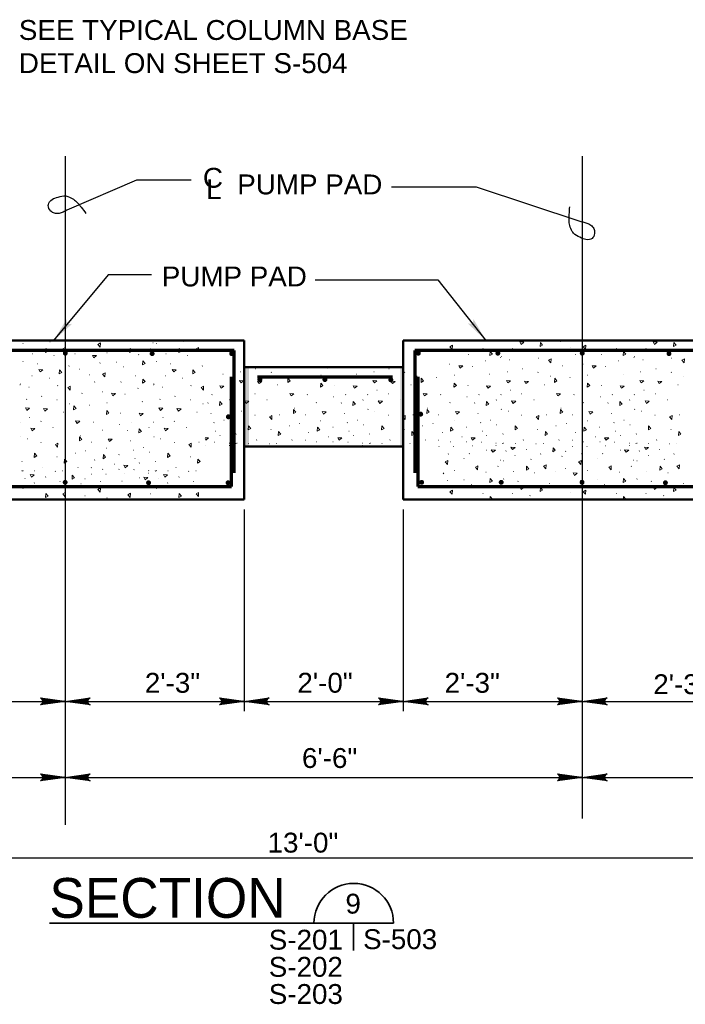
# Model space of a CAD drawing. Extents: x -92 to 946, y 181 to 432.
# Tile 3 of 12: x 67 to 168, y 184 to 332. Entities that reach past the tile are written whole.
import ezdxf

# ---------------------------------------------------------------- set-up
doc = ezdxf.new("R2010")
doc.units = 0
doc.header["$LTSCALE"] = 0.945
doc.header["$MEASUREMENT"] = 0
for name, color, linetype, lineweight in [('S-Anno-Dims', 33, 'Continuous', 35), ('S-Anno-Patt', 152, 'Continuous', 18), ('S-Anno-Text', 53, 'Continuous', 35), ('S-Anno-Text-Titl', 6, 'Continuous', 35), ('S-Sect-Conc', 6, 'Continuous', 50), ('S-Sect-Join', 1, 'Continuous', 35), ('S-Slab-Rbar', 7, 'Continuous', 70)]:
    doc.layers.add(name, color=color, linetype=linetype, lineweight=lineweight)
doc.styles.add('NOTES', font='romans.shx')
doc.styles.add('Title', font='txt', dxfattribs={"height": 0.25})

# ---------------------------------------------------------------- blocks, each defined once
blk = doc.blocks.new('LARROW')
at = {"color": 0, "linetype": 'ByBlock', "lineweight": -2, "flags": 128}
blk.add_lwpolyline([(-4.93, 0.71), (0, 0), (-4.92, -0.71), (-4.77, -0.59), (-4.55, -0.38), (-4.44, -0.19), (-4.42, 0), (-4.46, 0.21), (-4.57, 0.41), (-4.79, 0.61), (-4.93, 0.71), (-0.15, 0.01), (-4.76, -0.67), (-4.62, -0.56), (-4.39, -0.34), (-4.32, -0.06), (-4.37, 0.22), (-4.5, 0.41), (-4.67, 0.57), (-4.78, 0.65), (-0.41, 0.01), (-4.56, -0.59), (-4.41, -0.49), (-4.33, -0.37), (-4.25, -0.21), (-4.21, 0.01), (-4.23, 0.19), (-4.32, 0.33), (-4.5, 0.44), (-4.61, 0.58), (-0.71, 0.01), (-4.33, -0.5), (-4.17, -0.3), (-4.12, -0.06), (-4.14, 0.22), (-4.45, 0.51), (-1.05, 0.02), (-4.12, -0.41), (-4.07, -0.26), (-3.98, -0.04), (-4.04, 0.21), (-4.28, 0.43), (-1.36, 0.02), (-4.01, -0.31), (-3.92, -0.14), (-3.88, 0.04), (-4.07, 0.33), (-1.73, 0.02), (-3.85, -0.24), (-3.79, -0.11), (-3.77, 0.04), (-3.92, 0.25), (-2.17, 0.02), (-3.71, -0.15), (-3.67, 0.05), (-3.81, 0.17), (-2.53, 0.02), (-3.61, -0.09), (-3.63, 0.1), (-2.9, 0.02), (-3.57, -0.03), (-3.59, 0.03), (-3.36, 0.03)], dxfattribs=at)

msp = doc.modelspace()

# ---------------------------------------------------------------- hatches: boundary and pattern name
at = {"layer": 'S-Anno-Text', "lineweight": 25, "extrusion": (0, 0, -1)}
for points in [[(-72.55, 284), (-75.37, 286.54), (-75.25, 286.51), (-75.02, 286.48), (-74.85, 286.51), (-74.7, 286.59), (-74.61, 286.7), (-74.55, 286.85), (-74.53, 287.08), (-74.53, 287.23)], [(-137.79, 284), (-135.88, 287.28), (-135.89, 287.16), (-135.87, 286.93), (-135.8, 286.76), (-135.7, 286.64), (-135.57, 286.57), (-135.41, 286.54), (-135.18, 286.57), (-135.03, 286.61)]]:
    msp.add_hatch(color=256, dxfattribs=at).paths.add_polyline_path(points, flags=16)
at = {"layer": 'S-Slab-Rbar'}
h = msp.add_hatch(color=256, dxfattribs=at)
edge = h.paths.add_edge_path(flags=16)
edge.add_ellipse((74.32, 282.09), major_axis=(0, 0.375), ratio=0.999811, start_angle=0, end_angle=360)
h = msp.add_hatch(color=256, dxfattribs=at)
edge = h.paths.add_edge_path(flags=16)
edge.add_ellipse((87.42, 282.02), major_axis=(0, 0.375), ratio=0.999811, start_angle=0, end_angle=360)
h = msp.add_hatch(color=256, dxfattribs=at)
edge = h.paths.add_edge_path(flags=16)
edge.add_ellipse((99.42, 282.02), major_axis=(0, 0.375), ratio=0.999811, start_angle=0, end_angle=360)
h = msp.add_hatch(color=256, dxfattribs=at)
edge = h.paths.add_edge_path(flags=16)
edge.add_ellipse((127.59, 282.09), major_axis=(0, 0.375), ratio=0.999811, start_angle=0, end_angle=360)
h = msp.add_hatch(color=256, dxfattribs=at)
edge = h.paths.add_edge_path(flags=16)
edge.add_ellipse((139.59, 282.09), major_axis=(0, 0.375), ratio=0.999811, start_angle=0, end_angle=360)
h = msp.add_hatch(color=256, dxfattribs=at)
edge = h.paths.add_edge_path(flags=16)
edge.add_ellipse((152.32, 282.09), major_axis=(0, 0.375), ratio=0.999811, start_angle=0, end_angle=360)
h = msp.add_hatch(color=256, dxfattribs=at)
edge = h.paths.add_edge_path(flags=16)
edge.add_ellipse((165.41, 282.02), major_axis=(0, 0.375), ratio=0.999811, start_angle=0, end_angle=360)
h = msp.add_hatch(color=256, dxfattribs=at)
edge = h.paths.add_edge_path(flags=16)
edge.add_ellipse((103.68, 278.11), major_axis=(0, 0.375), ratio=0.999811, start_angle=0, end_angle=360)
h = msp.add_hatch(color=256, dxfattribs=at)
edge = h.paths.add_edge_path(flags=16)
edge.add_ellipse((113.49, 278.11), major_axis=(0, 0.375), ratio=0.999811, start_angle=0, end_angle=360)
h = msp.add_hatch(color=256, dxfattribs=at)
edge = h.paths.add_edge_path(flags=16)
edge.add_ellipse((123.44, 278.07), major_axis=(0, 0.375), ratio=0.999811, start_angle=0, end_angle=360)
h = msp.add_hatch(color=256, dxfattribs=at)
edge = h.paths.add_edge_path(flags=16)
edge.add_ellipse((98.92, 272.49), major_axis=(0, 0.375), ratio=0.999811, start_angle=0, end_angle=360)
h = msp.add_hatch(color=256, dxfattribs=at)
edge = h.paths.add_edge_path(flags=16)
edge.add_ellipse((127.95, 272.89), major_axis=(0, 0.375), ratio=0.999811, start_angle=0, end_angle=360)
h = msp.add_hatch(color=256, dxfattribs=at)
edge = h.paths.add_edge_path(flags=16)
edge.add_ellipse((74.3, 262.6), major_axis=(0, 0.375), ratio=0.999811, start_angle=0, end_angle=360)
h = msp.add_hatch(color=256, dxfattribs=at)
edge = h.paths.add_edge_path(flags=16)
edge.add_ellipse((86.88, 262.53), major_axis=(0, 0.375), ratio=0.999811, start_angle=0, end_angle=360)
h = msp.add_hatch(color=256, dxfattribs=at)
edge = h.paths.add_edge_path(flags=16)
edge.add_ellipse((98.88, 262.53), major_axis=(0, 0.375), ratio=0.999811, start_angle=0, end_angle=360)
h = msp.add_hatch(color=256, dxfattribs=at)
edge = h.paths.add_edge_path(flags=16)
edge.add_ellipse((128.09, 262.6), major_axis=(0, 0.375), ratio=0.999811, start_angle=0, end_angle=360)
h = msp.add_hatch(color=256, dxfattribs=at)
edge = h.paths.add_edge_path(flags=16)
edge.add_ellipse((140.09, 262.6), major_axis=(0, 0.375), ratio=0.999811, start_angle=0, end_angle=360)
h = msp.add_hatch(color=256, dxfattribs=at)
edge = h.paths.add_edge_path(flags=16)
edge.add_ellipse((152.29, 262.6), major_axis=(0, 0.375), ratio=0.999811, start_angle=0, end_angle=360)
h = msp.add_hatch(color=256, dxfattribs=at)
edge = h.paths.add_edge_path(flags=16)
edge.add_ellipse((164.87, 262.53), major_axis=(0, 0.375), ratio=0.999811, start_angle=0, end_angle=360)

# ---------------------------------------------------------------- linework, layer by layer
at = {"layer": 'S-Anno-Dims', "lineweight": 25}
for p, q in [((74.32, 311.84), (74.32, 210.9)), ((74.32, 311.84), (74.32, 213.12)), ((152.32, 311.84), (152.32, 211.85)), ((101.32, 258.5), (101.32, 228.04)), ((101.32, 258.5), (101.32, 228.04)), ((125.32, 258.5), (125.32, 228.04)), ((47.33, 229.54), (68.32, 229.54)), ((47.33, 229.54), (68.32, 229.54)), ((68.32, 229.54), (89.32, 229.54)), ((68.32, 229.54), (89.32, 229.54)), ((89.32, 229.54), (125.32, 229.54)), ((89.32, 229.54), (125.32, 229.54)), ((125.32, 229.54), (146.32, 229.54)), ((146.32, 229.54), (179.32, 229.54)), ((35.33, 218.07), (74.32, 218.07)), ((35.33, 218.07), (74.32, 218.07)), ((74.32, 218.07), (152.32, 218.07)), ((152.32, 218.07), (191.31, 218.07)), ((35.33, 205.95), (191.35, 205.95))]:
    msp.add_line(p, q, dxfattribs=at)
at = {"layer": 'S-Anno-Patt'}
for p, q in [((82.09, 283.93), (82.05, 283.92)), ((149.05, 283.85), (149, 283.83)), ((67.94, 283.57), (67.89, 283.55)), ((72.05, 283.82), (72, 283.8)), ((77.3, 282.44), (77.25, 282.43)), ((87.21, 282.76), (87.16, 282.74)), ((87.56, 283.67), (87.51, 283.65)), ((88.06, 283.57), (88.02, 283.55)), ((92.17, 283.82), (92.13, 283.8)), ((137.37, 282.82), (137.32, 282.81)), ((141.85, 282.82), (141.81, 282.81)), ((144.48, 282.48), (144.43, 282.46)), ((150.52, 282.97), (150.48, 282.95)), ((157.5, 282.82), (157.45, 282.81)), ((161.98, 282.82), (161.93, 282.81)), ((164.61, 282.48), (164.56, 282.46)), ((69.42, 281.99), (69.37, 281.97)), ((72.62, 281.76), (72.57, 281.74)), ((75.81, 281.99), (75.77, 281.97)), ((80.63, 282.14), (80.58, 282.13)), ((85.41, 281.87), (85.36, 281.86)), ((89.55, 281.99), (89.5, 281.97)), ((92.74, 281.76), (92.7, 281.74)), ((135.17, 281.89), (135.12, 281.88)), ((137.71, 280.95), (137.67, 280.93)), ((140.03, 281.45), (139.99, 281.44)), ((140.13, 281.6), (140.08, 281.59)), ((141.4, 281.1), (141.35, 281.09)), ((145.74, 281.33), (145.69, 281.32)), ((151.33, 281.9), (151.28, 281.89)), ((155.29, 281.89), (155.25, 281.88)), ((157.84, 280.95), (157.79, 280.93)), ((160.16, 281.45), (160.11, 281.44)), ((160.26, 281.6), (160.21, 281.59)), ((161.52, 281.1), (161.48, 281.09)), ((165.86, 281.33), (165.81, 281.32)), ((67.94, 280.84), (67.89, 280.83)), ((70.11, 280.5), (70.06, 280.49)), ((74.9, 280.16), (74.85, 280.14)), ((76.5, 279.7), (76.45, 279.69)), ((79.58, 280.62), (79.53, 280.6)), ((82.09, 280.73), (82.05, 280.72)), ((83.17, 280.03), (83.12, 280.02)), ((88.06, 280.84), (88.01, 280.83)), ((90.23, 280.5), (90.18, 280.49)), ((95.03, 280.16), (94.98, 280.14)), ((103.09, 279.73), (103.04, 279.72)), ((123.21, 279.73), (123.16, 279.72)), ((132.35, 280.42), (132.3, 280.41)), ((135.77, 280.08), (135.72, 280.06)), ((143.34, 279.73), (143.29, 279.72)), ((149.39, 280.19), (149.34, 280.18)), ((152.47, 280.42), (152.43, 280.41)), ((155.9, 280.08), (155.85, 280.06)), ((163.46, 279.73), (163.42, 279.72)), ((69.31, 278.67), (69.26, 278.66)), ((71.93, 278.33), (71.88, 278.31)), ((77.98, 278.82), (77.93, 278.8)), ((84.95, 278.67), (84.9, 278.66)), ((89.43, 278.67), (89.38, 278.66)), ((92.06, 278.33), (92.01, 278.31)), ((98.15, 278.93), (98.1, 278.92)), ((100.8, 279.28), (100.75, 279.26)), ((105.41, 279.22), (105.36, 279.2)), ((107.3, 278.62), (107.25, 278.61)), ((110.25, 278.41), (110.2, 278.4)), ((112.92, 278.76), (112.87, 278.75)), ((118.27, 278.93), (118.23, 278.92)), ((120.93, 279.28), (120.88, 279.26)), ((125.53, 279.22), (125.48, 279.2)), ((127.42, 278.62), (127.37, 278.61)), ((130.37, 278.41), (130.33, 278.4)), ((133.05, 278.76), (133, 278.75)), ((138.4, 278.93), (138.35, 278.92)), ((141.05, 279.28), (141.01, 279.26)), ((145.66, 279.22), (145.61, 279.2)), ((147.55, 278.62), (147.5, 278.61)), ((150.5, 278.41), (150.45, 278.4)), ((153.17, 278.76), (153.13, 278.75)), ((158.52, 278.93), (158.48, 278.92)), ((161.18, 279.28), (161.13, 279.26)), ((165.78, 279.22), (165.74, 279.2)), ((167.67, 278.62), (167.63, 278.61)), ((67.49, 277.3), (67.44, 277.29)), ((67.58, 277.45), (67.54, 277.44)), ((68.85, 276.96), (68.8, 276.94)), ((73.19, 277.19), (73.14, 277.17)), ((78.78, 277.76), (78.74, 277.74)), ((82.75, 277.75), (82.7, 277.73)), ((85.29, 276.8), (85.24, 276.78)), ((87.61, 277.3), (87.56, 277.29)), ((87.71, 277.45), (87.66, 277.44)), ((88.98, 276.96), (88.93, 276.94)), ((93.31, 277.19), (93.27, 277.17)), ((101.26, 276.53), (101.21, 276.52)), ((106.4, 277.33), (106.35, 277.32)), ((114.96, 277.21), (114.92, 277.19)), ((121.39, 276.53), (121.34, 276.52)), ((126.52, 277.33), (126.48, 277.32)), ((135.09, 277.21), (135.04, 277.19)), ((141.51, 276.53), (141.46, 276.52)), ((146.65, 277.33), (146.6, 277.32)), ((155.22, 277.21), (155.17, 277.19)), ((161.64, 276.53), (161.59, 276.52)), ((166.78, 277.33), (166.73, 277.32)), ((68.51, 275.13), (68.46, 275.11)), ((70.79, 275.58), (70.74, 275.57)), ((73.11, 275.07), (73.06, 275.06)), ((76.84, 276.04), (76.79, 276.03)), ((79.93, 276.27), (79.88, 276.26)), ((83.35, 275.93), (83.3, 275.91)), ((88.63, 275.13), (88.59, 275.11)), ((90.92, 275.58), (90.87, 275.57)), ((93.24, 275.07), (93.19, 275.06)), ((96.5, 275.84), (96.45, 275.83)), ((99.13, 275.04), (99.08, 275.02)), ((99.83, 275.84), (99.78, 275.83)), ((102.97, 275.96), (102.92, 275.95)), ((104.8, 275.05), (104.75, 275.03)), ((110.85, 275.85), (110.8, 275.83)), ((114.85, 275.5), (114.8, 275.49)), ((116.63, 275.84), (116.58, 275.83)), ((119.25, 275.04), (119.2, 275.02)), ((119.96, 275.84), (119.91, 275.83)), ((123.1, 275.96), (123.05, 275.95)), ((124.92, 275.05), (124.88, 275.03)), ((130.98, 275.85), (130.93, 275.83)), ((134.97, 275.5), (134.93, 275.49)), ((136.75, 275.84), (136.71, 275.83)), ((139.38, 275.04), (139.33, 275.02)), ((140.08, 275.84), (140.03, 275.83)), ((143.22, 275.96), (143.18, 275.95)), ((145.05, 275.05), (145, 275.03)), ((151.1, 275.85), (151.06, 275.83)), ((155.1, 275.5), (155.05, 275.49)), ((156.88, 275.84), (156.83, 275.83)), ((159.5, 275.04), (159.46, 275.02)), ((160.21, 275.84), (160.16, 275.83)), ((163.35, 275.96), (163.3, 275.95)), ((165.18, 275.05), (165.13, 275.03)), ((75, 274.47), (74.95, 274.46)), ((77.95, 274.26), (77.91, 274.25)), ((80.63, 274.61), (80.58, 274.6)), ((85.98, 274.78), (85.93, 274.77)), ((95.13, 274.47), (95.08, 274.46)), ((95.86, 274.59), (95.82, 274.57)), ((99.88, 273.62), (99.83, 273.61)), ((108.91, 273.79), (108.86, 273.77)), ((112.24, 274.63), (112.19, 274.62)), ((115.99, 274.59), (115.94, 274.57)), ((120.01, 273.62), (119.96, 273.61)), ((129.04, 273.79), (128.99, 273.77)), ((132.37, 274.63), (132.32, 274.62)), ((136.12, 274.59), (136.07, 274.57)), ((140.13, 273.62), (140.08, 273.61)), ((149.16, 273.79), (149.11, 273.77)), ((152.49, 274.63), (152.44, 274.62)), ((156.24, 274.59), (156.19, 274.57)), ((160.26, 273.62), (160.21, 273.61)), ((68.96, 272.38), (68.92, 272.37)), ((74.1, 273.18), (74.05, 273.17)), ((82.67, 273.06), (82.62, 273.05)), ((89.09, 272.38), (89.04, 272.37)), ((94.23, 273.18), (94.18, 273.17)), ((96.35, 273.01), (96.3, 273)), ((98.27, 272), (98.22, 271.99)), ((100.92, 273.33), (100.87, 273.32)), ((102.96, 272.76), (102.91, 272.75)), ((106.69, 272.81), (106.64, 272.8)), ((110.57, 272.81), (110.53, 272.8)), ((116.48, 273.01), (116.43, 273)), ((118.39, 272), (118.35, 271.99)), ((121.04, 273.33), (121, 273.32)), ((123.08, 272.76), (123.04, 272.75)), ((126.82, 272.81), (126.77, 272.8)), ((130.7, 272.81), (130.65, 272.8)), ((136.6, 273.01), (136.56, 273)), ((138.52, 272), (138.47, 271.99)), ((141.17, 273.33), (141.12, 273.32)), ((143.21, 272.76), (143.16, 272.75)), ((146.94, 272.81), (146.89, 272.8)), ((150.83, 272.81), (150.78, 272.8)), ((156.73, 273.01), (156.68, 273)), ((158.65, 272), (158.6, 271.99)), ((161.3, 273.33), (161.25, 273.32)), ((163.34, 272.76), (163.29, 272.75)), ((167.07, 272.81), (167.02, 272.8)), ((67.53, 271.7), (67.49, 271.68)), ((70.68, 271.81), (70.63, 271.8)), ((72.5, 270.9), (72.46, 270.88)), ((78.56, 271.7), (78.51, 271.68)), ((79.94, 270.48), (79.9, 270.47)), ((82.55, 271.35), (82.5, 271.34)), ((84.33, 271.7), (84.29, 271.68)), ((86.96, 270.89), (86.91, 270.87)), ((87.66, 271.7), (87.61, 271.68)), ((90.8, 271.81), (90.75, 271.8)), ((92.63, 270.9), (92.58, 270.88)), ((96.78, 271.62), (96.73, 271.6)), ((99.18, 271.3), (99.13, 271.28)), ((105.37, 270.59), (105.32, 270.57)), ((108.15, 271.15), (108.11, 271.13)), ((109.71, 271.5), (109.66, 271.49)), ((112.89, 271.9), (112.85, 271.89)), ((114.73, 270.93), (114.69, 270.92)), ((116.9, 271.62), (116.85, 271.6)), ((119.3, 271.3), (119.25, 271.28)), ((125.5, 270.59), (125.45, 270.57)), ((128.28, 271.15), (128.23, 271.13)), ((129.83, 271.5), (129.79, 271.49)), ((133.02, 271.9), (132.97, 271.89)), ((134.86, 270.93), (134.81, 270.92)), ((137.03, 271.62), (136.98, 271.6)), ((139.43, 271.3), (139.38, 271.28)), ((145.62, 270.59), (145.57, 270.57)), ((148.41, 271.15), (148.36, 271.13)), ((149.96, 271.5), (149.91, 271.49)), ((153.15, 271.9), (153.1, 271.89)), ((154.99, 270.93), (154.94, 270.92)), ((157.16, 271.62), (157.11, 271.6)), ((159.55, 271.3), (159.51, 271.28)), ((165.75, 270.59), (165.7, 270.57)), ((67.58, 269.47), (67.54, 269.46)), ((68.62, 269.18), (68.57, 269.17)), ((76.61, 269.64), (76.57, 269.63)), ((83.69, 270.44), (83.65, 270.43)), ((87.71, 269.47), (87.66, 269.46)), ((88.75, 269.18), (88.7, 269.17)), ((97.01, 270.34), (96.96, 270.32)), ((97.69, 269.67), (97.64, 269.66)), ((100.12, 269.9), (100.07, 269.89)), ((103.2, 268.99), (103.15, 268.97)), ((108.57, 268.99), (108.52, 268.97)), ((110.57, 268.97), (110.53, 268.96)), ((111.08, 270.13), (111.03, 270.12)), ((114.06, 269.48), (114.01, 269.47)), ((117.13, 270.34), (117.09, 270.32)), ((117.82, 269.67), (117.77, 269.66)), ((120.24, 269.9), (120.2, 269.89)), ((123.33, 268.99), (123.28, 268.97)), ((128.69, 268.99), (128.65, 268.97)), ((130.7, 268.97), (130.65, 268.96)), ((131.21, 270.13), (131.16, 270.12)), ((134.18, 269.48), (134.13, 269.47)), ((137.26, 270.34), (137.21, 270.32)), ((137.94, 269.67), (137.89, 269.66)), ((140.37, 269.9), (140.32, 269.89)), ((143.45, 268.99), (143.4, 268.97)), ((148.82, 268.99), (148.77, 268.97)), ((150.83, 268.97), (150.78, 268.96)), ((151.33, 270.13), (151.28, 270.12)), ((154.31, 269.48), (154.26, 269.47)), ((157.39, 270.34), (157.34, 270.32)), ((158.07, 269.67), (158.02, 269.66)), ((160.5, 269.9), (160.45, 269.89)), ((163.58, 268.99), (163.53, 268.97)), ((70.66, 268.61), (70.61, 268.6)), ((74.39, 268.66), (74.35, 268.65)), ((78.28, 268.66), (78.23, 268.65)), ((80.6, 267.76), (80.55, 267.74)), ((84.18, 268.87), (84.13, 268.85)), ((86.1, 267.86), (86.05, 267.84)), ((90.79, 268.61), (90.74, 268.6)), ((94.52, 268.66), (94.47, 268.65)), ((95.49, 268.1), (95.45, 268.09)), ((96.86, 268.67), (96.81, 268.66)), ((99.08, 268.52), (99.03, 268.51)), ((99.08, 268.15), (99.03, 268.14)), ((100.08, 268.46), (100.03, 268.44)), ((100.23, 268.52), (100.18, 268.51)), ((102, 268.47), (101.95, 268.46)), ((105.13, 268.41), (105.08, 268.39)), ((106.24, 268.47), (106.19, 268.46)), ((110.62, 268), (110.58, 267.99)), ((112.29, 268.72), (112.24, 268.71)), ((112.79, 268), (112.75, 267.99)), ((114.76, 268.72), (114.71, 268.71)), ((115.62, 268.1), (115.57, 268.09)), ((116.98, 268.67), (116.93, 268.66)), ((119.2, 268.52), (119.15, 268.51)), ((119.2, 268.15), (119.15, 268.14)), ((120.21, 268.46), (120.16, 268.44)), ((120.36, 268.52), (120.31, 268.51)), ((122.12, 268.47), (122.08, 268.46)), ((125.25, 268.41), (125.2, 268.39)), ((126.36, 268.47), (126.31, 268.46)), ((130.75, 268), (130.7, 267.99)), ((132.42, 268.72), (132.37, 268.71)), ((132.92, 268), (132.87, 267.99)), ((134.89, 268.72), (134.84, 268.71)), ((135.75, 268.1), (135.7, 268.09)), ((137.11, 268.67), (137.06, 268.66)), ((139.33, 268.52), (139.28, 268.51)), ((139.33, 268.15), (139.28, 268.14)), ((140.33, 268.46), (140.29, 268.44)), ((140.48, 268.52), (140.44, 268.51)), ((142.25, 268.47), (142.2, 268.46)), ((143.91, 267.57), (143.86, 267.55)), ((145.38, 268.41), (145.33, 268.39)), ((146.49, 268.47), (146.44, 268.46)), ((150.88, 268), (150.83, 267.99)), ((152.54, 268.72), (152.49, 268.71)), ((153.05, 268), (153, 267.99)), ((155.01, 268.72), (154.97, 268.71)), ((155.87, 268.1), (155.82, 268.09)), ((157.23, 268.67), (157.19, 268.66)), ((159.45, 268.52), (159.41, 268.51)), ((159.45, 268.15), (159.41, 268.14)), ((160.46, 268.46), (160.41, 268.44)), ((160.61, 268.52), (160.56, 268.51)), ((162.38, 268.47), (162.33, 268.46)), ((164.04, 267.57), (163.99, 267.55)), ((165.5, 268.41), (165.46, 268.39)), ((166.61, 268.47), (166.57, 268.46)), ((73.07, 266.44), (73.03, 266.43)), ((75.86, 267), (75.81, 266.98)), ((77.41, 267.35), (77.37, 267.34)), ((82.44, 266.78), (82.39, 266.77)), ((84.61, 267.47), (84.56, 267.45)), ((84.84, 266.19), (84.79, 266.18)), ((87.01, 267.15), (86.96, 267.14)), ((93.2, 266.44), (93.15, 266.43)), ((132.12, 266.88), (132.07, 266.87)), ((134.52, 266.19), (134.47, 266.18)), ((135.32, 266.93), (135.27, 266.92)), ((137.94, 267.45), (137.89, 267.44)), ((140.83, 267.34), (140.78, 267.32)), ((142.2, 266.65), (142.15, 266.64)), ((144.59, 266.08), (144.55, 266.07)), ((146.08, 266.88), (146.03, 266.87)), ((149.28, 266.54), (149.23, 266.52)), ((149.84, 267.28), (149.8, 267.27)), ((152.24, 266.88), (152.2, 266.87)), ((154.64, 266.19), (154.6, 266.18)), ((155.44, 266.93), (155.4, 266.92)), ((158.07, 267.45), (158.02, 267.44)), ((160.95, 267.34), (160.91, 267.32)), ((162.32, 266.65), (162.28, 266.64)), ((164.72, 266.08), (164.67, 266.07)), ((166.21, 266.88), (166.16, 266.87)), ((67.82, 265.75), (67.77, 265.74)), ((70.9, 264.84), (70.86, 264.82)), ((76.27, 264.84), (76.22, 264.82)), ((78.28, 264.83), (78.23, 264.81)), ((78.78, 265.98), (78.74, 265.97)), ((79.99, 264.57), (79.95, 264.56)), ((81.76, 265.33), (81.71, 265.32)), ((82.47, 264.57), (82.42, 264.56)), ((84.69, 264.52), (84.64, 264.51)), ((85.52, 265.52), (85.47, 265.51)), ((87.95, 265.75), (87.9, 265.74)), ((91.03, 264.84), (90.98, 264.82)), ((139.63, 265.02), (139.58, 265.01)), ((139.98, 265.93), (139.94, 265.92)), ((140.48, 265.83), (140.44, 265.82)), ((149.85, 264.71), (149.8, 264.69)), ((159.76, 265.02), (159.71, 265.01)), ((160.11, 265.93), (160.06, 265.92)), ((160.61, 265.83), (160.56, 265.82)), ((67.79, 264.31), (67.74, 264.29)), ((67.94, 264.37), (67.89, 264.36)), ((68.28, 263.19), (68.23, 263.18)), ((69.7, 264.32), (69.65, 264.31)), ((71.36, 263.42), (71.31, 263.4)), ((72.83, 264.26), (72.78, 264.24)), ((73.94, 264.32), (73.89, 264.31)), ((77.3, 263.13), (77.25, 263.12)), ((78.33, 263.85), (78.28, 263.84)), ((80.5, 263.85), (80.45, 263.84)), ((83.32, 263.95), (83.28, 263.94)), ((85.52, 263.3), (85.47, 263.29)), ((86.91, 264.37), (86.86, 264.36)), ((86.91, 264), (86.86, 263.99)), ((87.91, 264.31), (87.86, 264.29)), ((88.06, 264.37), (88.02, 264.36)), ((88.4, 263.19), (88.36, 263.18)), ((89.83, 264.32), (89.78, 264.31)), ((91.49, 263.42), (91.44, 263.4)), ((92.96, 264.26), (92.91, 264.24)), ((94.07, 264.32), (94.02, 264.31)), ((133.05, 264.4), (133, 264.39)), ((137.83, 264.14), (137.78, 264.12)), ((140.48, 263.11), (140.44, 263.09)), ((141.97, 264.25), (141.92, 264.24)), ((145.17, 264.02), (145.12, 264.01)), ((148.36, 264.25), (148.32, 264.24)), ((153.17, 264.4), (153.13, 264.39)), ((157.95, 264.14), (157.91, 264.12)), ((160.61, 263.11), (160.56, 263.09)), ((162.09, 264.25), (162.05, 264.24)), ((165.29, 264.02), (165.24, 264.01)), ((67.94, 261.68), (67.89, 261.67)), ((69.65, 262.5), (69.6, 262.49)), ((72.05, 261.93), (72, 261.92)), ((73.53, 262.73), (73.48, 262.72)), ((76.73, 262.39), (76.68, 262.38)), ((79.7, 262.73), (79.65, 262.72)), ((82.09, 262.05), (82.05, 262.03)), ((82.9, 262.78), (82.85, 262.77)), ((87.56, 261.78), (87.51, 261.77)), ((88.06, 261.68), (88.02, 261.67)), ((89.77, 262.5), (89.73, 262.49)), ((92.17, 261.93), (92.13, 261.92)), ((93.66, 262.73), (93.61, 262.72)), ((132, 262.88), (131.96, 262.86)), ((134.52, 262.99), (134.47, 262.98)), ((135.59, 262.29), (135.55, 262.28)), ((142.65, 262.76), (142.61, 262.75)), ((147.45, 262.42), (147.4, 262.41)), ((149.05, 261.96), (149, 261.95)), ((152.13, 262.88), (152.08, 262.86)), ((154.64, 262.99), (154.6, 262.98)), ((155.72, 262.29), (155.67, 262.28)), ((162.78, 262.76), (162.73, 262.75)), ((167.58, 262.42), (167.53, 262.41)), ((69.42, 260.1), (69.37, 260.09)), ((75.81, 260.1), (75.77, 260.09)), ((77.3, 260.56), (77.25, 260.55)), ((80.63, 260.26), (80.58, 260.24)), ((87.21, 260.87), (87.16, 260.86)), ((89.55, 260.1), (89.5, 260.09)), ((137.37, 260.93), (137.32, 260.92)), ((141.85, 260.93), (141.81, 260.92)), ((144.48, 260.59), (144.43, 260.58)), ((150.52, 261.08), (150.48, 261.07)), ((157.5, 260.93), (157.45, 260.92)), ((161.98, 260.93), (161.93, 260.92)), ((164.61, 260.59), (164.56, 260.58)), ((85.41, 259.99), (85.36, 259.97)), ((135.17, 260.01), (135.12, 260)), ((151.33, 260.02), (151.28, 260.01)), ((155.29, 260.01), (155.25, 260))]:
    msp.add_line(p, q, dxfattribs=at)
at = {"layer": 'S-Anno-Patt', "flags": 128}
for points in [[(113.97, 279.97), (113.79, 279.82), (113.71, 279.97)], [(95.93, 269.3), (95.53, 268.96), (95.41, 269.18)], [(95.42, 269.34), (95.93, 269.3)], [(131.34, 263.99), (131.44, 263.98)], [(131.44, 263.98), (131.34, 263.9)], [(138.4, 259.97), (138.44, 260.46)], [(138.44, 260.46), (138.78, 260.06), (138.62, 259.97)], [(158.53, 259.97), (158.56, 260.46)], [(158.56, 260.46), (158.9, 260.06), (158.74, 259.97)]]:
    msp.add_lwpolyline(points, dxfattribs=at)
at = {"layer": 'S-Anno-Patt'}
for points in [[(71.38, 282.79), (71.72, 282.39), (71.34, 282.18)], [(74.27, 282.36), (73.93, 282.76), (74.31, 282.97)], [(79.57, 283.02), (79.23, 283.42), (79.61, 283.63)], [(84.11, 282.21), (83.77, 282.61), (84.15, 282.82)], [(91.51, 282.79), (91.85, 282.39), (91.47, 282.18)], [(94.4, 282.36), (94.06, 282.76), (94.44, 282.97)], [(132.69, 282.67), (132.35, 283.07), (132.73, 283.28)], [(143.5, 283.75), (143.1, 283.41), (142.88, 283.79)], [(146, 283.71), (146.34, 283.31), (145.96, 283.09)], [(152.82, 282.67), (152.48, 283.07), (152.86, 283.28)], [(163.62, 283.75), (163.22, 283.41), (163.01, 283.79)], [(166.13, 283.71), (166.47, 283.31), (166.09, 283.09)], [(79.02, 281.72), (78.62, 281.38), (78.41, 281.76)], [(86.01, 280.92), (86.35, 280.52), (85.97, 280.31)], [(138.44, 282.34), (138.78, 281.94), (138.4, 281.73)], [(147.57, 280.65), (147.23, 281.05), (147.61, 281.26)], [(158.56, 282.34), (158.9, 281.94), (158.52, 281.73)], [(167.7, 280.65), (167.36, 281.05), (167.74, 281.26)], [(70.95, 279.6), (70.55, 279.26), (70.33, 279.64)], [(73.45, 279.56), (73.79, 279.16), (73.41, 278.95)], [(91.07, 279.6), (90.67, 279.26), (90.46, 279.64)], [(93.58, 279.56), (93.92, 279.16), (93.54, 278.95)], [(134.32, 280.16), (133.92, 279.82), (133.7, 280.2)], [(154.44, 280.16), (154.04, 279.82), (153.83, 280.2)], [(80.27, 278.52), (79.93, 278.92), (80.31, 279.14)], [(86.01, 278.19), (86.35, 277.8), (85.97, 277.58)], [(101.23, 277.94), (100.83, 277.6), (100.61, 277.98)], [(107.92, 278.3), (108.26, 277.9), (107.88, 277.69)], [(121.35, 277.94), (120.95, 277.6), (120.74, 277.98)], [(128.04, 278.3), (128.38, 277.9), (128, 277.69)], [(141.48, 277.94), (141.08, 277.6), (140.87, 277.98)], [(148.17, 278.3), (148.51, 277.9), (148.13, 277.69)], [(161.6, 277.94), (161.21, 277.6), (160.99, 277.98)], [(75.03, 276.5), (74.69, 276.9), (75.07, 277.11)], [(95.15, 276.5), (94.81, 276.9), (95.19, 277.11)], [(98.25, 277.13), (97.85, 276.79), (97.64, 277.17)], [(103.95, 277.84), (103.55, 277.5), (103.34, 277.88)], [(112.86, 277.59), (113.2, 277.2), (112.82, 276.98)], [(118.38, 277.13), (117.98, 276.79), (117.77, 277.17)], [(124.08, 277.84), (123.68, 277.5), (123.46, 277.88)], [(132.99, 277.59), (133.33, 277.2), (132.95, 276.98)], [(138.5, 277.13), (138.11, 276.79), (137.89, 277.17)], [(144.2, 277.84), (143.8, 277.5), (143.59, 277.88)], [(153.11, 277.59), (153.45, 277.2), (153.07, 276.98)], [(158.63, 277.13), (158.23, 276.79), (158.02, 277.17)], [(164.33, 277.84), (163.93, 277.5), (163.72, 277.88)], [(81.9, 276.01), (81.5, 275.67), (81.28, 276.05)], [(108.79, 275.97), (108.39, 275.63), (108.18, 276.01)], [(128.92, 275.97), (128.52, 275.63), (128.31, 276.01)], [(149.05, 275.97), (148.65, 275.63), (148.43, 276.01)], [(68.93, 273.79), (68.53, 273.45), (68.32, 273.83)], [(71.65, 273.69), (71.25, 273.35), (71.04, 273.73)], [(75.62, 274.15), (75.96, 273.75), (75.58, 273.54)], [(80.56, 273.45), (80.91, 273.05), (80.53, 272.83)], [(89.06, 273.79), (88.66, 273.45), (88.44, 273.83)], [(91.78, 273.69), (91.38, 273.35), (91.17, 273.73)], [(97.63, 274.82), (97.97, 274.42), (97.59, 274.2)], [(102.03, 274.86), (101.63, 274.52), (101.42, 274.9)], [(108.77, 273.6), (109.11, 273.21), (108.73, 272.99)], [(117.75, 274.82), (118.09, 274.42), (117.71, 274.2)], [(122.16, 274.86), (121.76, 274.52), (121.55, 274.9)], [(128.9, 273.6), (129.24, 273.21), (128.86, 272.99)], [(137.88, 274.82), (138.22, 274.42), (137.84, 274.2)], [(142.29, 274.86), (141.89, 274.52), (141.67, 274.9)], [(149.03, 273.6), (149.37, 273.21), (148.99, 272.99)], [(158.01, 274.82), (158.35, 274.42), (157.97, 274.2)], [(162.41, 274.86), (162.01, 274.52), (161.8, 274.9)], [(86.08, 272.98), (85.68, 272.64), (85.47, 273.02)], [(105.46, 272.06), (105.11, 272.46), (105.49, 272.68)], [(113.69, 273.24), (113.29, 272.9), (113.07, 273.28)], [(125.58, 272.06), (125.24, 272.46), (125.62, 272.68)], [(133.81, 273.24), (133.41, 272.9), (133.2, 273.28)], [(145.71, 272.06), (145.37, 272.46), (145.75, 272.68)], [(153.94, 273.24), (153.54, 272.9), (153.33, 273.28)], [(165.83, 272.06), (165.49, 272.46), (165.87, 272.68)], [(69.74, 270.71), (69.34, 270.37), (69.12, 270.75)], [(76.5, 271.82), (76.1, 271.48), (75.88, 271.86)], [(85.46, 270.67), (85.8, 270.27), (85.42, 270.06)], [(89.86, 270.71), (89.46, 270.37), (89.25, 270.75)], [(101.96, 271.13), (102.3, 270.73), (101.92, 270.52)], [(112.36, 270.93), (112.7, 270.53), (112.32, 270.31)], [(122.09, 271.13), (122.43, 270.73), (122.05, 270.52)], [(132.48, 270.93), (132.82, 270.53), (132.44, 270.31)], [(142.22, 271.13), (142.56, 270.73), (142.18, 270.52)], [(152.61, 270.93), (152.95, 270.53), (152.57, 270.31)], [(162.34, 271.13), (162.68, 270.73), (162.3, 270.52)], [(76.48, 269.46), (76.82, 269.06), (76.44, 268.84)], [(81.39, 269.09), (80.99, 268.75), (80.78, 269.13)], [(106.5, 270.27), (106.84, 269.87), (106.46, 269.66)], [(116.06, 269.3), (115.66, 268.96), (115.44, 269.34)], [(126.63, 270.27), (126.97, 269.87), (126.59, 269.66)], [(136.18, 269.3), (135.78, 268.96), (135.57, 269.34)], [(146.76, 270.27), (147.1, 269.87), (146.72, 269.66)], [(156.31, 269.3), (155.91, 268.96), (155.7, 269.34)], [(166.88, 270.27), (167.22, 269.87), (166.84, 269.66)], [(73.16, 267.91), (72.82, 268.31), (73.2, 268.53)], [(93.29, 267.91), (92.95, 268.31), (93.33, 268.53)], [(139.21, 267.47), (138.81, 267.13), (138.6, 267.51)], [(142.18, 267.87), (141.78, 267.53), (141.57, 267.91)], [(147.92, 267.83), (148.26, 267.43), (147.88, 267.22)], [(159.34, 267.47), (158.94, 267.13), (158.72, 267.51)], [(162.31, 267.87), (161.91, 267.53), (161.7, 267.91)], [(69.67, 266.98), (70.01, 266.58), (69.63, 266.37)], [(74.21, 266.12), (74.55, 265.72), (74.17, 265.51)], [(80.06, 266.78), (80.4, 266.38), (80.02, 266.17)], [(89.79, 266.98), (90.13, 266.58), (89.75, 266.37)], [(94.33, 266.12), (94.67, 265.72), (94.29, 265.51)], [(83.76, 265.15), (83.36, 264.81), (83.15, 265.19)], [(131.99, 265.28), (131.65, 265.68), (132.03, 265.89)], [(136.53, 264.47), (136.19, 264.87), (136.57, 265.09)], [(143.93, 265.05), (144.27, 264.66), (143.89, 264.44)], [(146.82, 264.62), (146.48, 265.02), (146.86, 265.24)], [(152.11, 265.28), (151.77, 265.68), (152.15, 265.89)], [(156.66, 264.47), (156.31, 264.87), (156.69, 265.09)], [(164.06, 265.05), (164.4, 264.66), (164.02, 264.44)], [(166.94, 264.62), (166.6, 265.02), (166.98, 265.24)], [(69.64, 263.73), (69.24, 263.39), (69.02, 263.77)], [(75.37, 263.68), (75.71, 263.29), (75.33, 263.07)], [(86.79, 263.32), (86.39, 262.98), (86.18, 263.36)], [(89.76, 263.73), (89.36, 263.39), (89.15, 263.77)], [(138.44, 263.19), (138.78, 262.79), (138.4, 262.57)], [(151.57, 263.98), (151.17, 263.64), (150.95, 264.02)], [(158.56, 263.19), (158.9, 262.79), (158.52, 262.57)], [(79.57, 261.13), (79.23, 261.53), (79.61, 261.75)], [(143.5, 261.86), (143.1, 261.52), (142.88, 261.9)], [(146, 261.82), (146.34, 261.42), (145.96, 261.21)], [(163.62, 261.86), (163.22, 261.52), (163.01, 261.9)], [(166.13, 261.82), (166.47, 261.42), (166.09, 261.21)], [(71.38, 260.91), (71.72, 260.51), (71.34, 260.29)], [(74.27, 260.48), (73.93, 260.88), (74.31, 261.09)], [(84.11, 260.32), (83.77, 260.72), (84.15, 260.94)], [(91.51, 260.91), (91.85, 260.51), (91.47, 260.29)], [(94.4, 260.48), (94.06, 260.88), (94.44, 261.09)], [(132.69, 260.79), (132.35, 261.18), (132.73, 261.4)], [(152.82, 260.79), (152.48, 261.18), (152.86, 261.4)]]:
    msp.add_3dface(points, dxfattribs=at)
at = {"layer": 'S-Anno-Text', "lineweight": 25, "flags": 128}
for points in [[(93.3, 308.18), (85.05, 308.18), (74.55, 303.67)], [(93.3, 308.18), (85.05, 308.18), (74.55, 303.67)], [(123.54, 307.18), (136.29, 307.18), (152.28, 301.92)], [(87.3, 293.91), (80.8, 293.91), (72.55, 284)], [(87.3, 293.91), (80.8, 293.91), (72.55, 284)], [(112.04, 293.16), (130.54, 293.16), (137.79, 284)]]:
    msp.add_lwpolyline(points, dxfattribs=at)
at = {"layer": 'S-Anno-Text', "lineweight": 25}
for points in [[(74.55, 303.67), (74.38, 303.56), (74.21, 303.47), (74.02, 303.39), (73.81, 303.3), (73.6, 303.23), (73.38, 303.18), (73.16, 303.13), (72.92, 303.15), (72.69, 303.21), (72.48, 303.26), (72.31, 303.34), (72.14, 303.54), (71.9, 303.81), (71.75, 304.09), (71.74, 304.36), (71.74, 304.62), (71.87, 304.88), (72.11, 305.13), (72.39, 305.41), (72.66, 305.47), (72.97, 305.57), (73.34, 305.69), (73.71, 305.79), (74.08, 305.82), (74.29, 305.84), (74.5, 305.82), (74.71, 305.75), (75.01, 305.64), (75.28, 305.5), (75.55, 305.32), (75.77, 305.16), (75.98, 305), (76.15, 304.8), (76.35, 304.58), (76.53, 304.35), (76.72, 304.12), (76.97, 303.81), (77.21, 303.52), (77.44, 303.18)], [(152.28, 301.92), (152.49, 301.89), (152.68, 301.84), (152.87, 301.78), (153.09, 301.71), (153.29, 301.62), (153.49, 301.51), (153.69, 301.4), (153.86, 301.24), (153.99, 301.04), (154.11, 300.86), (154.18, 300.69), (154.18, 300.43), (154.18, 300.06), (154.11, 299.76), (153.94, 299.55), (153.77, 299.35), (153.5, 299.24), (153.15, 299.22), (152.76, 299.19), (152.52, 299.33), (152.22, 299.46), (151.86, 299.61), (151.52, 299.78), (151.22, 300), (151.05, 300.12), (150.9, 300.28), (150.8, 300.47), (150.64, 300.75), (150.52, 301.03), (150.45, 301.35), (150.39, 301.61), (150.33, 301.87), (150.34, 302.13), (150.34, 302.43), (150.35, 302.72), (150.37, 303.02), (150.38, 303.42), (150.39, 303.8), (150.45, 304.2)]]:
    msp.add_open_spline(points, degree=3, knots=[0, 0, 0, 0, 0.055466, 0.055466, 0.055466, 0.116763, 0.116763, 0.116763, 0.179832, 0.179832, 0.179832, 0.238736, 0.238736, 0.238736, 0.322673, 0.322673, 0.322673, 0.401022, 0.401022, 0.401022, 0.489182, 0.489182, 0.489182, 0.593709, 0.593709, 0.593709, 0.651108, 0.651108, 0.651108, 0.737795, 0.737795, 0.737795, 0.810324, 0.810324, 0.810324, 0.891934, 0.891934, 0.891934, 1, 1, 1, 1], dxfattribs=at)
at = {"layer": 'S-Anno-Text-Titl'}
for p, q in [((71.91, 196.08), (123.83, 196.08)), ((117.83, 196.08), (117.83, 191.95))]:
    msp.add_line(p, q, dxfattribs=at)
msp.add_arc((117.84, 196.07), 6, 0, 180, dxfattribs=at)
at = {"layer": 'S-Sect-Conc'}
for p, q in [((47.33, 284), (101.32, 284)), ((101.32, 260), (101.32, 284)), ((125.32, 260), (125.32, 284)), ((125.32, 284), (179.31, 284)), ((101.32, 280), (125.32, 280)), ((101.32, 268), (125.32, 268)), ((47.33, 260), (101.32, 260)), ((125.32, 260), (179.31, 260))]:
    msp.add_line(p, q, dxfattribs=at)
at = {"layer": 'S-Sect-Join', "extrusion": (0, 0, -1)}
msp.add_solid([(-101.32, 280), (-102.02, 280), (-101.32, 267.98), (-102.02, 267.98)], dxfattribs=at)
at = {"layer": 'S-Sect-Join'}
msp.add_solid([(125.32, 280), (124.85, 280), (125.32, 268), (124.85, 268)], dxfattribs=at)
at = {"layer": 'S-Slab-Rbar'}
for p, q in [((99.82, 282.5), (49.09, 282.5)), ((99.82, 264.04), (99.82, 282.5)), ((177.82, 282.5), (127.08, 282.5)), ((127.08, 282.5), (127.08, 264.04)), ((99.38, 261.97), (99.38, 278.5)), ((103.32, 278.5), (123.67, 278.5)), ((127.51, 278.5), (127.51, 261.97)), ((49.52, 261.97), (99.38, 261.97)), ((127.51, 261.97), (177.37, 261.97))]:
    msp.add_line(p, q, dxfattribs=at)

# ---------------------------------------------------------------- block references
at = {"layer": 'S-Anno-Dims', "lineweight": 25, "xscale": 0.7598681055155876, "yscale": 0.7351616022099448, "zscale": 0.09525}
for p in [(74.32, 229.54), (74.32, 229.54), (101.32, 229.54), (125.32, 229.54), (152.32, 229.54), (74.32, 218.07), (74.32, 218.07), (152.32, 218.07)]:
    msp.add_blockref('LARROW', p, dxfattribs=at)
at = {"layer": 'S-Anno-Dims', "lineweight": 25, "xscale": 0.7598681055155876, "yscale": 0.7351616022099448, "zscale": 0.09525, "rotation": 180}
for p in [(74.32, 229.54), (74.32, 229.54), (101.32, 229.54), (101.32, 229.54), (125.32, 229.54), (152.32, 229.54), (74.32, 218.07), (74.32, 218.07), (152.32, 218.07)]:
    msp.add_blockref('LARROW', p, dxfattribs=at)

# ---------------------------------------------------------------- texts
at = {"layer": 'S-Anno-Dims', "lineweight": 25, "char_height": 3, "attachment_point": 1, "style": 'NOTES'}
for s, insert, line_spacing_factor in [('\\fArial|b0|i0|c0|p39;2\'-3"', (86.32, 233.84), 0.612936), ('\\fArial|b0|i0|c0|p39;2\'-0"', (109.34, 233.85), 0.608048), ('\\fArial|b0|i0|c0|p39;2\'-3"', (131.55, 233.84), 0.610487), ('\\fArial|b0|i0|c0|p39;2\'-3"', (163.04, 233.63), 0.610487), ('\\fArial|b0|i0|c0|p39;6\'-6"', (110.03, 222.49), 0.608048), ('\\fArial|b0|i0|c0|p39;13\'-0"', (104.84, 209.72), 0.610487)]:
    msp.add_mtext(s, dxfattribs=dict(at, insert=insert, line_spacing_factor=line_spacing_factor))
at = {"layer": 'S-Anno-Text', "lineweight": 25, "insert": (67.31, 332.37), "char_height": 3, "attachment_point": 1, "style": 'NOTES'}
msp.add_mtext('\\fArial|b0|i0|c0|p39;SEE TYPICAL COLUMN BASE\\PDETAIL ON SHEET S-504', dxfattribs=at)
at = {"layer": 'S-Anno-Text', "lineweight": 25, "char_height": 3, "attachment_point": 1, "line_spacing_factor": 0.610487, "style": 'NOTES'}
for s, insert in [('\\fArial|b0|i0|c0|p39;C', (95.08, 310.06)), ('\\fArial|b0|i0|c0|p39;L', (95.58, 308.35)), ('\\fArial|b0|i0|c0|p39;PUMP PAD', (100.27, 309.06)), ('\\fArial|b0|i0|c0|p39;PUMP PAD', (88.88, 295.17))]:
    msp.add_mtext(s, dxfattribs=dict(at, insert=insert))
at = {"layer": 'S-Anno-Text-Titl', "attachment_point": 1}
for s, insert, char_height, line_spacing_factor, style in [('SECTION', (71.91, 202.88), 6, 0.728704, 'Title'), ('\\fArial|b0|i0|c0|p39;9', (116.59, 200.51), 3, 0.73751, 'NOTES'), ('\\fArial|b0|i0|c0|p39;S-201^JS-202\\PS-203', (105.02, 195.07), 3, 0.819452, 'NOTES'), ('\\fArial|b0|i0|c0|p39;S-503', (119.25, 195.15), 3, 0.740469, 'NOTES')]:
    msp.add_mtext(s, dxfattribs=dict(at, insert=insert, char_height=char_height, line_spacing_factor=line_spacing_factor, style=style))

doc.saveas('drawing.dxf')
